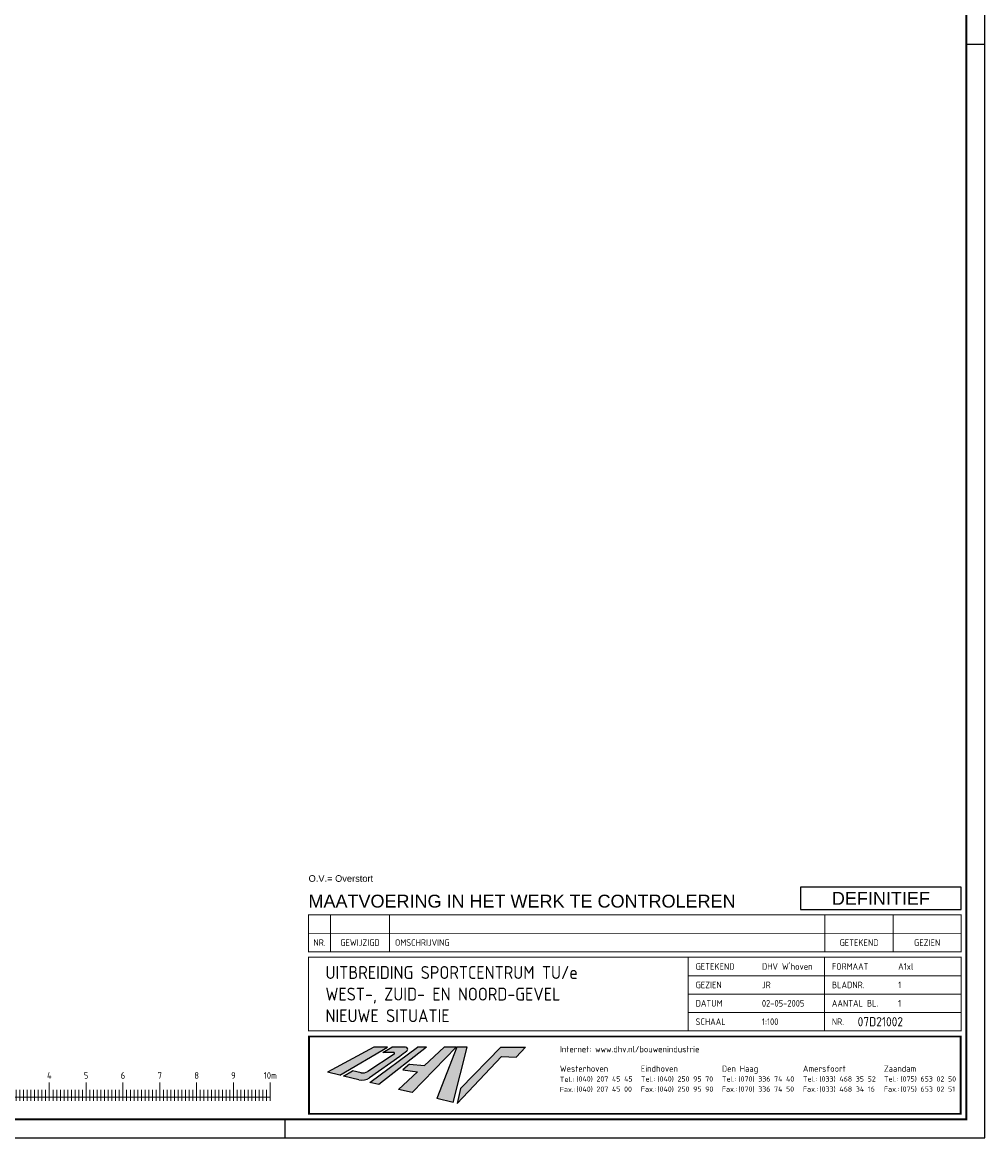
# Model space of a CAD drawing. Extents: x -2500 to 102600, y -11009 to 58900.
# Tile 15 of 16: x 76467 to 102600, y -500 to 29794. Entities that reach past the tile are written whole.
import ezdxf
from ezdxf.enums import TextEntityAlignment as Align

# ---------------------------------------------------------------- set-up
doc = ezdxf.new("R2010")
doc.units = 0
doc.header["$LTSCALE"] = 400
doc.header["$MEASUREMENT"] = 0
doc.layers.get('0').update_dxf_attribs({"linetype": 'CONTINUOUS'})
doc.layers.add('p01', color=7, linetype='CONTINUOUS')
doc.styles.add('ARIAL', font='arial.ttf')
doc.styles.add('ISOCP', font='isocp.shx', dxfattribs={"height": 180})
doc.styles.get("Standard").update_dxf_attribs({"font": 'ISOCP.shx'})

# ---------------------------------------------------------------- blocks, each defined once
blk = doc.blocks.new('STDAA003')
at = {"color": 0, "linetype": 'ByBlock', "lineweight": 18}
for p, q in [((-104, 10), (-104, 5)), ((-94, 10), (-94, 5)), ((-84, 10), (-84, 5)), ((-74, 10), (-74, 5)), ((-74, 10), (-74, 5)), ((-64, 10), (-64, 5)), ((-64, 10), (-64, 5)), ((-54, 10), (-54, 5)), ((-44, 10), (-44, 5)), ((-34, 10), (-34, 5)), ((-24, 10), (-24, 5)), ((-14, 10), (-14, 5)), ((-4, 10), (-4, 5)), ((-103, 5), (-103, 8)), ((-102, 5), (-102, 8)), ((-101, 5), (-101, 8)), ((-100, 5), (-100, 8)), ((-99, 5), (-99, 8)), ((-98, 5), (-98, 8)), ((-97, 5), (-97, 8)), ((-96, 5), (-96, 8)), ((-95, 5), (-95, 8)), ((-93, 5), (-93, 8)), ((-92, 5), (-92, 8)), ((-91, 5), (-91, 8)), ((-90, 5), (-90, 8)), ((-89, 5), (-89, 8)), ((-88, 5), (-88, 8)), ((-87, 5), (-87, 8)), ((-86, 5), (-86, 8)), ((-85, 5), (-85, 8)), ((-83, 5), (-83, 8)), ((-82, 5), (-82, 8)), ((-81, 5), (-81, 8)), ((-80, 5), (-80, 8)), ((-79, 5), (-79, 8)), ((-78, 5), (-78, 8)), ((-77, 5), (-77, 8)), ((-76, 5), (-76, 8)), ((-75, 5), (-75, 8)), ((-73, 5), (-73, 8)), ((-72, 5), (-72, 8)), ((-71, 5), (-71, 8)), ((-70, 5), (-70, 8)), ((-69, 5), (-69, 8)), ((-68, 5), (-68, 8)), ((-67, 5), (-67, 8)), ((-66, 5), (-66, 8)), ((-65, 5), (-65, 8)), ((-63, 5), (-63, 8)), ((-62, 5), (-62, 8)), ((-61, 5), (-61, 8)), ((-60, 5), (-60, 8)), ((-59, 5), (-59, 8)), ((-58, 5), (-58, 8)), ((-57, 5), (-57, 8)), ((-56, 5), (-56, 8)), ((-55, 5), (-55, 8)), ((-53, 5), (-53, 8)), ((-52, 5), (-52, 8)), ((-51, 5), (-51, 8)), ((-50, 5), (-50, 8)), ((-49, 5), (-49, 8)), ((-48, 5), (-48, 8)), ((-47, 5), (-47, 8)), ((-46, 5), (-46, 8)), ((-45, 5), (-45, 8)), ((-43, 5), (-43, 8)), ((-42, 5), (-42, 8)), ((-41, 5), (-41, 8)), ((-40, 5), (-40, 8)), ((-39, 5), (-39, 8)), ((-38, 5), (-38, 8)), ((-37, 5), (-37, 8)), ((-36, 5), (-36, 8)), ((-35, 5), (-35, 8)), ((-33, 5), (-33, 8)), ((-32, 5), (-32, 8)), ((-31, 5), (-31, 8)), ((-30, 5), (-30, 8)), ((-29, 5), (-29, 8)), ((-28, 5), (-28, 8)), ((-27, 5), (-27, 8)), ((-26, 5), (-26, 8)), ((-25, 5), (-25, 8)), ((-23, 5), (-23, 8)), ((-22, 5), (-22, 8)), ((-21, 5), (-21, 8)), ((-20, 5), (-20, 8)), ((-19, 5), (-19, 8)), ((-18, 5), (-18, 8)), ((-17, 5), (-17, 8)), ((-16, 5), (-16, 8)), ((-15, 5), (-15, 8)), ((-13, 5), (-13, 8)), ((-12, 5), (-12, 8)), ((-11, 5), (-11, 8)), ((-10, 5), (-10, 8)), ((-9, 5), (-9, 8)), ((-8, 5), (-8, 8)), ((-7, 5), (-7, 8)), ((-6, 5), (-6, 8)), ((-5, 5), (-5, 8)), ((-104, 6), (-4, 6))]:
    blk.add_line(p, q, dxfattribs=at)
for tag, p in [('0', (-104, 11)), ('1', (-94, 11)), ('2', (-84, 11)), ('3', (-74, 11)), ('4', (-64, 11)), ('5', (-54, 11)), ('6', (-44, 11)), ('7', (-34, 11)), ('8', (-24, 11)), ('9', (-14, 11)), ('10', (-4, 11))]:
    blk.add_attdef(tag, text='', height=1.8, dxfattribs=at).set_placement(p, align=Align.CENTER)
blk = doc.blocks.new('stdal001')
h = blk.add_hatch(color=152)
h.paths.add_polyline_path([(13.61, 5.68), (10.51, 5.68), (0, 0), (2.81, -0.68)])
h.paths.add_polyline_path([(16.41, 3.57, -0.007069), (17.98, 4.78, 0.721051), (17.68, 5.68), (14.62, 5.68), (12.58, 4.46), (15.02, 4.46, -0.743473), (15.13, 4.09), (9.19, 0.16, -0.208217), (7.62, -0.12), (5.7, 0.34), (3.65, -0.88), (7.11, -1.72, 0.215491), (9.54, -1.25)])
h.paths.add_polyline_path([(22.41, 5.68), (20.43, 5.68), (9.63, -2.32), (11.68, -2.82)])
h.paths.add_polyline_path([(29.12, 5.68), (26.46, 5.68), (21.95, 1.51), (18.61, 1.8), (17.1, 0.54), (20.38, 0.07), (16.1, -3.89), (19.19, -4.63)])
h.paths.add_polyline_path([(31.67, 5.68), (29.29, 5.68), (24.77, -5.98), (28.47, -6.87)])
h.paths.add_polyline_path([(39.42, 3.57), (42.72, 3.39), (44.81, 5.68), (39.24, 5.68), (30.13, -3.69), (29.34, -7.08)])
at = {"color": 152}
for p, q in [((10.51, 5.68), (0, 0)), ((2.81, -0.68), (13.61, 5.68)), ((9.63, -2.32), (20.43, 5.68)), ((13.61, 5.68), (10.51, 5.68)), ((22.41, 5.68), (11.68, -2.82)), ((12.58, 4.46), (14.62, 5.68)), ((17.68, 5.68), (14.62, 5.68)), ((29.12, 5.68), (19.19, -4.63)), ((22.41, 5.68), (20.43, 5.68)), ((26.46, 5.68), (21.95, 1.51)), ((29.29, 5.68), (24.77, -5.98)), ((29.12, 5.68), (26.46, 5.68)), ((28.47, -6.87), (31.67, 5.68)), ((31.67, 5.68), (29.29, 5.68)), ((39.24, 5.68), (30.13, -3.69)), ((39.24, 5.68), (44.81, 5.68)), ((42.72, 3.39), (44.81, 5.68)), ((15.13, 4.09), (9.19, 0.16)), ((16.41, 3.57), (9.54, -1.25)), ((15.02, 4.46), (12.58, 4.46)), ((39.42, 3.57), (29.34, -7.08)), ((39.42, 3.57), (42.72, 3.39)), ((2.81, -0.68), (0, 0)), ((3.65, -0.88), (5.7, 0.34)), ((7.62, -0.12), (5.7, 0.34)), ((20.38, 0.07), (16.1, -3.89)), ((18.61, 1.8), (17.1, 0.54)), ((17.1, 0.54), (20.38, 0.07)), ((18.61, 1.8), (21.95, 1.51)), ((7.11, -1.72), (3.65, -0.88)), ((11.68, -2.82), (9.63, -2.32)), ((19.19, -4.63), (16.1, -3.89)), ((30.13, -3.69), (29.34, -7.08)), ((28.47, -6.87), (24.77, -5.98))]:
    blk.add_line(p, q, dxfattribs=at)
for centre, radius, start, end in [((17.68, 5.18), 0.5, 306.8259, 90), ((15.02, 4.26), 0.2, 303.4808, 90), ((59.89, -51.19), 69.93, 126.8259, 128.4461), ((8.08, 1.83), 2, 256.4332, 303.4808), ((7.81, 1.2), 3, 256.4332, 305.0762)]:
    blk.add_arc(centre, radius, start, end, dxfattribs=at)
blk = doc.blocks.new('STDAO001')
at = {"color": 0, "linetype": 'ByBlock', "lineweight": 18}
for p, q in [((-75.5, 44), (-75.5, 24)), ((-38.5, 44), (-38.5, 24)), ((-1.38, 39), (-75.5, 39)), ((-1.38, 34), (-75.5, 34)), ((-1.38, 29), (-75.5, 29))]:
    blk.add_line(p, q, dxfattribs=at)
at = {"color": 0, "linetype": 'ByBlock', "lineweight": 25, "const_width": 0.25}
blk.add_lwpolyline([(-178.62, 24), (-1.38, 24), (-1.38, 44), (-178.62, 44)], close=True, dxfattribs=at)
at = {"color": 0, "linetype": 'ByBlock', "lineweight": 25}
blk.add_lwpolyline([(-178.5, 1.5, 0.5, 0.5, 0), (-1.5, 1.5, 0.5, 0.5, 0), (-1.5, 22.5, 0.5, 0.5, 0), (-178.5, 22.5, 0.5, 0.5, 0)], format="xyseb", close=True, dxfattribs=at)
at = {"xscale": 1.2, "yscale": 1.2, "zscale": 1.2}
blk.add_blockref('stdal001', (-173.5, 12.79), dxfattribs=at)
at = {"color": 0, "linetype": 'ByBlock', "lineweight": 18, "style": 'ISOCP'}
for s, p in [('GETEKEND', (-73.5, 41.5)), ('FORMAAT', (-36.5, 41.5)), ('GEZIEN', (-73.5, 36.5)), ('BLADNR.', (-36.5, 36.5)), ('DATUM', (-73.5, 31.5)), ('AANTAL BL.', (-36.5, 31.5)), ('SCHAAL', (-73.5, 26.5)), ('NR.', (-36.5, 26.5))]:
    blk.add_text(s, height=1.8, dxfattribs=at).set_placement(p, align=Align.MIDDLE_LEFT)
at = {"color": 0, "linetype": 'ByBlock', "lineweight": 25, "style": 'ISOCP'}
for s, height, p in [('Internet: www.dhv.nl/bouwenindustrie', 1.7, (-110.36, 18.2)), ('Westerhoven', 1.7, (-110.36, 12.9)), ('Eindhoven', 1.7, (-88.36, 12.9)), ('Den Haag', 1.7, (-66.36, 12.9)), ('Amersfoort', 1.7, (-44.36, 12.9)), ('Zaandam', 1.7, (-22.36, 12.9)), ('Tel.:', 1.4, (-110.36, 10.15)), ('Fax.:', 1.4, (-110.36, 7.4))]:
    blk.add_text(s, height=height, dxfattribs=at).set_placement(p)
at = {"color": 0, "linetype": 'ByBlock', "lineweight": 18, "style": 'ISOCP'}
for s, p in [('(040) 207 45 45', (-105.87, 10.25)), ('Tel.:', (-88.36, 10.25)), ('(040) 250 95 70', (-83.87, 10.25)), ('Tel.:', (-66.36, 10.25)), ('(070) 336 74 40', (-61.87, 10.25)), ('Tel.:', (-44.36, 10.25)), ('(033) 468 35 52', (-39.87, 10.25)), ('Tel.:', (-22.36, 10.25)), ('(075) 653 02 50', (-17.87, 10.25)), ('(040) 207 45 00', (-105.87, 7.5)), ('Fax.:', (-88.36, 7.5)), ('(040) 250 95 90', (-83.87, 7.5)), ('Fax.:', (-66.36, 7.5)), ('(070) 336 74 50', (-61.87, 7.5)), ('Fax.:', (-44.36, 7.5)), ('(033) 468 34 16', (-39.87, 7.5)), ('Fax.:', (-22.36, 7.5)), ('(075) 653 02 51', (-17.87, 7.5))]:
    blk.add_text(s, height=1.4, dxfattribs=at).set_placement(p)
for tag, p in [('004', (-55.5, 41.5)), ('008', (-18.5, 41.5)), ('005', (-55.5, 36.5)), ('009', (-18.5, 36.5)), ('006', (-55.5, 31.5)), ('010', (-18.5, 31.5)), ('007', (-55.5, 26.5))]:
    blk.add_attdef(tag, text='', height=1.8, dxfattribs=at).set_placement(p, align=Align.MIDDLE_LEFT)
at = {"color": 0, "linetype": 'ByBlock', "lineweight": 35, "style": 'ISOCP'}
for tag, p in [('001', (-174, 39.87)), ('002', (-174, 34)), ('003', (-174, 28.12))]:
    blk.add_attdef(tag, text='', height=3.5, dxfattribs=at).set_placement(p, align=Align.MIDDLE_LEFT)
at = {"color": 0, "linetype": 'ByBlock', "lineweight": 25, "style": 'ISOCP'}
blk.add_attdef('011', text='', height=2.5, dxfattribs=at).set_placement((-29.5, 26.5), align=Align.MIDDLE_LEFT)
blk = doc.blocks.new('STDAO002')
at = {"color": 0, "linetype": 'ByBlock', "lineweight": 18}
for p, q in [((-172.625, 55.5), (-172.625, 45.5)), ((-156.625, 55.5), (-156.625, 45.5)), ((-38.375, 55.5), (-38.375, 45.5)), ((-19.875, 55.5), (-19.875, 45.5))]:
    blk.add_line(p, q, dxfattribs=at)
at = {"color": 0, "linetype": 'ByBlock', "lineweight": 25}
blk.add_lwpolyline([(-178.625, 45.5, 0.25, 0.25, 0), (-1.375, 45.5, 0.25, 0.25, 0), (-1.375, 55.5, 0.25, 0.25, 0), (-178.625, 55.5, 0.25, 0.25, 0)], format="xyseb", close=True, dxfattribs=at)
blk.add_lwpolyline([(-1.375, 50.5, 0.25, 0.25, 0), (-178.625, 50.5, 0.25, 0.25, 0)], format="xyseb", dxfattribs=at)
at = {"color": 0, "linetype": 'ByBlock', "lineweight": 18, "style": 'ISOCP'}
for s, p in [('NR.', (-175.625, 48)), ('GEWIJZIGD', (-164.625, 48)), ('GETEKEND', (-29.125, 48)), ('GEZIEN', (-10.625, 48))]:
    blk.add_text(s, height=1.8, dxfattribs=at).set_placement(p, align=Align.MIDDLE)
blk.add_text('OMSCHRIJVING', height=1.8, dxfattribs=at).set_placement((-155.125, 48), align=Align.MIDDLE_LEFT)
for tag, p in [('001', (-175.625, 53)), ('002', (-164.625, 53)), ('004', (-29.125, 53)), ('005', (-10.625, 53))]:
    blk.add_attdef(tag, text='', height=1.8, dxfattribs=at).set_placement(p, align=Align.MIDDLE)
blk.add_attdef('003', text='', height=1.8, dxfattribs=at).set_placement((-155.125, 53), align=Align.MIDDLE_LEFT)
blk = doc.blocks.new('STDAF001')
at = {"color": 0, "linetype": 'ByBlock', "lineweight": 25}
for p, q in [((1026, -5), (1026, 589)), ((1021, 292), (1026, 292)), ((836, -5), (836, 0)), ((-25, -5), (1026, -5))]:
    blk.add_line(p, q, dxfattribs=at)
at = {"color": 0, "linetype": 'ByBlock', "lineweight": 25, "const_width": 0.5}
blk.add_lwpolyline([(0, 0), (1021, 0), (1021, 584), (0, 584)], close=True, dxfattribs=at)
at = {"color": 0, "linetype": 'ByBlock', "lineweight": 18}
blk.add_attdef('001', (-1.5, 0), '', height=1.8, rotation=90, dxfattribs=at)

msp = doc.modelspace()

# ---------------------------------------------------------------- linework, layer by layer
at = {"layer": 'p01'}
msp.add_lwpolyline([(97600, 5700), (101962.5, 5700), (101962.5, 6300), (97600, 6300), (97600, 5700)], close=True, dxfattribs=at)

# ---------------------------------------------------------------- block references
at = {"layer": 'p01', "xscale": 100, "yscale": 100, "zscale": 100}
for name, p in [('STDAF001', (0, 0)), ('STDAO002', (102100, 0))]:
    msp.add_blockref(name, p, dxfattribs=at)
for name, p, values in [('STDAO001', (102100, 0), {'001': 'UITBREIDING SPORTCENTRUM TU/e', '002': 'WEST-, ZUID- EN NOORD-GEVEL', '003': 'NIEUWE SITUATIE', '004': "DHV W'hoven", '005': 'JR', '006': '02-05-2005', '007': '1:100', '008': 'A1xl', '009': '1', '010': '1', '011': '07D21002'}), ('STDAA003', (83600, 0), {'0': '0', '1': '1', '2': '2', '3': '3', '4': '4', '5': '5', '6': '6', '7': '7', '8': '8', '9': '9', '10': '10m'})]:
    msp.add_blockref(name, p, dxfattribs=at).add_auto_attribs(values)

# ---------------------------------------------------------------- texts
at = {"style": 'ARIAL'}
msp.add_text('O.V.= Overstort', height=180, dxfattribs=at).set_placement((84240, 6450))
at = {"layer": 'p01', "style": 'ARIAL'}
msp.add_text('MAATVOERING IN HET WERK TE CONTROLEREN', height=350, dxfattribs=at).set_placement((84237.5, 5750))
msp.add_text('DEFINITIEF', height=350, dxfattribs=at).set_placement((99781.2, 6000), align=Align.MIDDLE_CENTER)

doc.saveas('drawing.dxf')
